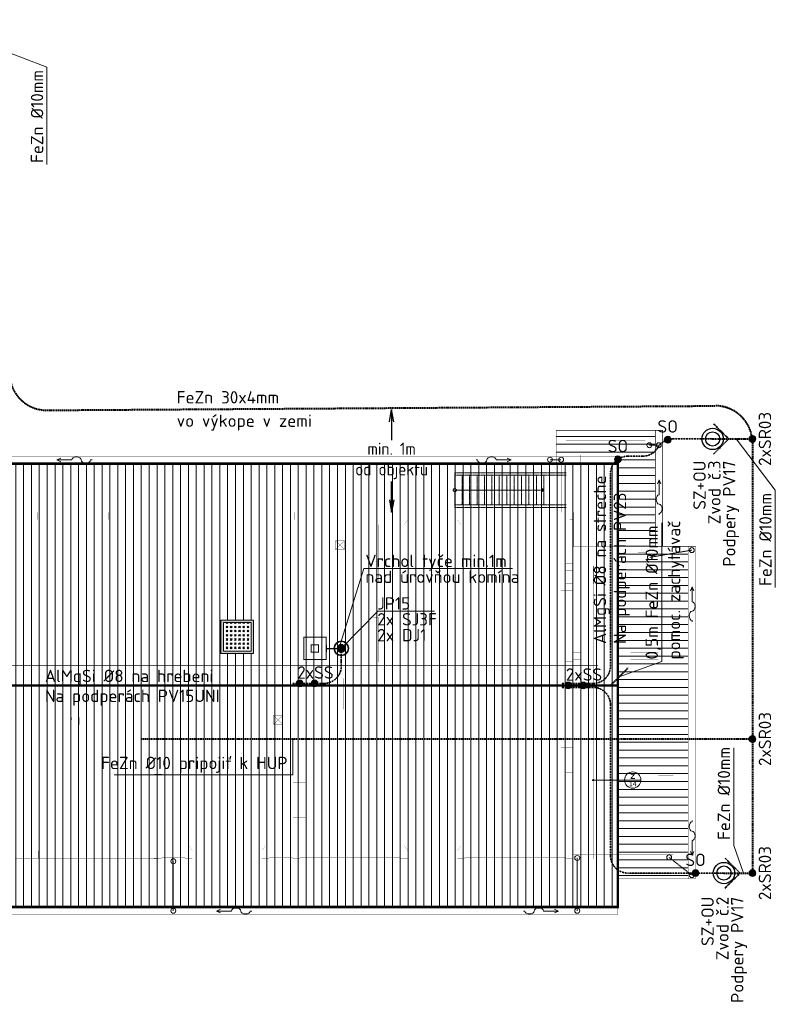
# Model space of a CAD drawing. Header units: millimetres. Extents: x -304119 to 197109, y 7818 to 249585.
# Tile 40 of 42: x 172114 to 187401, y 110393 to 130324. Entities that reach past the tile are written whole.
import ezdxf
from ezdxf.enums import TextEntityAlignment as Align

# ---------------------------------------------------------------- set-up
doc = ezdxf.new("R2010")
doc.units = ezdxf.units.MM
for name, pattern in [('ACAD_ISO10W100', [18, 12, -3, 0, -3]), ('DASHDOT', [25.4, 12.7, -6.35, 0, -6.35]), ('Dashed', [19.049999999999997, 12.7, -6.35])]:
    doc.linetypes.add(name, pattern=pattern)
doc.layers.get('Defpoints').update_dxf_attribs({"color": 252, "lineweight": 5})
for name, color, linetype, lineweight in [('__AE_NOVÉ_2D_Čiary', 252, 'Continuous', 5), ('__AE_NOVÉ_2D_ŠRAFY', 252, 'Continuous', 5), ('A-NOVĚ Konštrukcia', 252, 'Continuous', 5), ('AE_JESTVUJUCE CIARKOVANA schody', 252, 'Dashed', 5), ('AE_JESTVUJUCE STRECHA OBRYS', 252, 'DASHDOT', 5), ('AE_JESTVUJUCE STRECHA STENY', 252, 'Dashed', 5), ('AE_NAVRHOVANE_POLOZKY', 252, 'Continuous', 5), ('AE_PROFESIE VZT CHLAD PRIERAZY', 252, 'DASHDOT', 5), ('EL-svroky', 5, 'Continuous', 0), ('EL_bleskozvod', 3, 'ACAD_ISO10W100', 35), ('EL_BleskUz - zemnic', 1, 'Dashed', 40), ('EL_Zakladovy zemnic', 1, 'Dashed', 40), ('KOTY', 252, 'Continuous', 5), ('zás', 5, 'Continuous', 35)]:
    doc.layers.add(name, color=color, linetype=linetype, lineweight=lineweight)
doc.styles.add('ARIAL', font='arial.ttf')
doc.styles.add('Arial_B_100', font='ariblk.ttf', dxfattribs={"height": 100})
doc.styles.add('ISOCP3', font='isocp3.shx')
doc.styles.add('ISOCPEUR', font='isocpeur.ttf')
doc.styles.get("Standard").update_dxf_attribs({"font": 'arial.ttf'})
doc.dimstyles.get("Standard").update_dxf_attribs({"dimtxt": 0.18, "dimasz": 0.18, "dimexe": 0.18, "dimexo": 0.0625, "dimgap": 0.09, "dimtad": 0, "dimtih": 1, "dimtoh": 1, "dimdec": 4, "dimzin": 0, "dimdsep": 46, "dimtxsty": 'Standard', "dimcen": 0.09, "dimadec": 0, "dimazin": 0, "dimtfac": 1, "dimtdec": 4, "dimtofl": 0, "dimtmove": 0, "dimatfit": 3, "dimfxl": 1, "dimtolj": 1, "dimtzin": 0, "dimarcsym": 0})
pattern_1 = [(90, (-171183.1100705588, -195771.118593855), (-158.75, 0), [])]

# ---------------------------------------------------------------- blocks, each defined once
blk = doc.blocks.new('*U54')
at = {"layer": 'AE_NAVRHOVANE_POLOZKY'}
h = blk.add_hatch(color=256, dxfattribs=at)
h.dxf.hatch_style = 1
edge = h.paths.add_edge_path()
edge.add_arc((-1.427987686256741e-13, 0), 12, 0, 360)
at = {"layer": 'AE_NAVRHOVANE_POLOZKY', "lineweight": 9}
blk.add_lwpolyline([(6.62278518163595e-13, -635), (-1.427987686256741e-13, 0)], dxfattribs=at)
at = {"layer": 'AE_NAVRHOVANE_POLOZKY', "ltscale": 500}
blk.add_lwpolyline([(3.410605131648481e-13, -965.0000000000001), (7.958078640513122e-13, -634.9999999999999)], dxfattribs=at)
at = {"layer": 'AE_NAVRHOVANE_POLOZKY'}
blk.add_circle((-1.427987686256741e-13, 0), 12, dxfattribs=at)
at = {"layer": 'AE_NAVRHOVANE_POLOZKY', "lineweight": 9, "ltscale": 500}
blk.add_circle((8.577884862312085e-13, -800), 165.0000000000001, dxfattribs=at)
at = {"layer": 'AE_NAVRHOVANE_POLOZKY', "ltscale": 500, "flags": 8}
for tag, style, p in [('L/P', 'ARIAL', (-74.99999999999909, -799.9999999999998)), ('AL', 'Arial_B_100', (75.00000000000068, -800))]:
    blk.add_attdef(tag, text='', height=100, rotation=270, dxfattribs=dict(at, style=style)).set_placement(p, align=Align.MIDDLE_CENTER)
blk = doc.blocks.new('A$C5ca26bdc')
at = {"layer": '__AE_NOVÉ_2D_ŠRAFY', "lineweight": 5, "ltscale": 0.9, "transparency": 33554559}
h = blk.add_hatch(dxfattribs=at)
h.set_pattern_fill('ANSI31', color=252, scale=50, angle=135)
h.set_pattern_definition([(180, (-171183.1100705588, -195771.118593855), (-1.4210854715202e-14, -158.75), [])])
h.paths.add_polyline_path([(32070, 675.0217823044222), (33490.00000000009, 675.0217823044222), (33490.00000000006, 7450.021782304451), (32827, 7449.916470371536), (32826.99999999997, 9799.916470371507), (30820.00000000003, 9800.021782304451), (30820.00000000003, 9275.425386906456), (32070, 9275.425386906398), (32070, 7450.021782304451), (32070, 4636.021782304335)])
h = blk.add_hatch(dxfattribs=at)
h.set_pattern_fill('ANSI31', color=252, scale=50, angle=45)
h.set_pattern_definition(pattern_1)
h.paths.add_polyline_path([(24039.39999999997, 5280.870364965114), (24039.39999999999, 5959.109624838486), (24699.40000000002, 5959.109624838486), (24699.39999999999, 5280.870364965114)])
h.paths.add_polyline_path([(18560, 4636.021782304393), (32070, 4636.021782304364), (32070, 9125.425386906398), (18560, 9125.425386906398), (18560, 6668.936576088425), (13680.00000000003, 6668.936576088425), (13680.00000000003, 4636.021782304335)])
h = blk.add_hatch(color=252, dxfattribs=at)
h.dxf.hatch_style = 1
h.paths.add_polyline_path([(24089.39999999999, 5909.109624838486), (24649.39999999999, 5909.109624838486), (24649.39999999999, 5330.870364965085), (24089.39999999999, 5330.870364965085)], flags=16)
h.paths.add_polyline_path([(24039.39999999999, 5959.109624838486), (24699.39999999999, 5959.109624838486), (24699.39999999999, 5280.870364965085), (24039.39999999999, 5280.870364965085)])
at = {"layer": '__AE_NOVÉ_2D_ŠRAFY', "lineweight": 5, "ltscale": 0.9}
h = blk.add_hatch(dxfattribs=at)
h.set_pattern_fill('GOST_GLASS', color=252, scale=10)
h.set_pattern_definition([(45, (-171183.1100705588, -195771.118593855), (84.8528137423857, 0), [50, -70]), (45, (-171161.8968705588, -195771.118593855), (84.8528137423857, 0), [20, -100]), (45, (-171183.1100705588, -195749.905393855), (84.8528137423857, 0), [20, -100])])
h.paths.add_polyline_path([(24089.39999999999, 5909.109624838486), (24649.39999999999, 5909.109624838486), (24649.39999999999, 5330.870364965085), (24089.39999999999, 5330.870364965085)])
at = {"layer": '__AE_NOVÉ_2D_ŠRAFY', "lineweight": 5, "ltscale": 0.9, "transparency": 33554559}
h = blk.add_hatch(dxfattribs=at)
h.set_pattern_fill('ANSI31', color=252, scale=50, angle=45)
h.set_pattern_definition(pattern_1)
h.paths.add_polyline_path([(18560, 150), (32070, 150), (32070, 4636.021782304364), (18560, 4636.021782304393)])
at = {"layer": '__AE_NOVÉ_2D_Čiary', "color": 252, "lineweight": 5, "ltscale": 2, "const_width": 50}
for points in [[(18560, 4636.021782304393), (32070, 4636.021782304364), (32070, 9125.425386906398), (18560, 9125.425386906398), (18560, 6668.936576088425), (13680.00000000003, 6668.936576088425), (13680.00000000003, 4636.021782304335)], [(18560, 4636.021782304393), (32070, 4636.021782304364), (32070, 9125.425386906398), (18560, 9125.425386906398), (18560, 6668.936576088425), (13680.00000000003, 6668.936576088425), (13680.00000000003, 4636.021782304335)], [(18560, 150), (32070, 150), (32070, 4636.021782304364), (18560, 4636.021782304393)], [(18560, 150), (32070, 150), (32070, 4636.021782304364), (18560, 4636.021782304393)]]:
    blk.add_lwpolyline(points, close=True, dxfattribs=at)
at = {"layer": '__AE_NOVÉ_2D_Čiary', "color": 252, "lineweight": 5, "ltscale": 0.9, "const_width": 20}
for points in [[(25715, 5160.021782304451), (26165, 5160.021782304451), (26165, 5610.021782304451), (25715, 5610.021782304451)], [(25865, 5310.021782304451), (26015, 5310.021782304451), (26015, 5460.021782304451), (25865, 5460.021782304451)]]:
    blk.add_lwpolyline(points, close=True, dxfattribs=at)
at = {"layer": '__AE_NOVÉ_2D_ŠRAFY', "color": 252, "lineweight": 5, "ltscale": 0.9}
for p, q in [((20800.06432628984, 9235.281440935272), (20720.06432628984, 9200.281440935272)), ((20800.06432628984, 9235.281440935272), (20720.06432628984, 9200.281440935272)), ((21020.06432628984, 9200.281440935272), (20720.06432628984, 9200.281440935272)), ((20720.06432628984, 9200.281440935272), (20800.06432628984, 9165.281440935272)), ((21020.06432628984, 9200.281440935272), (20720.06432628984, 9200.281440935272)), ((20720.06432628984, 9200.281440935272), (20800.06432628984, 9165.281440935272)), ((21430.06432628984, 9200.281440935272), (21400.06432628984, 9200.281440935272)), ((21430.06432628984, 9200.281440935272), (21400.06432628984, 9200.281440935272)), ((29199.93567371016, 9200.281440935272), (29229.93567371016, 9200.281440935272)), ((29199.93567371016, 9200.281440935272), (29229.93567371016, 9200.281440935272)), ((29609.93567371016, 9200.281440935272), (29909.93567371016, 9200.281440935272)), ((29609.93567371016, 9200.281440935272), (29909.93567371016, 9200.281440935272)), ((29829.93567371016, 9235.281440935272), (29909.93567371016, 9200.281440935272)), ((29829.93567371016, 9235.281440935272), (29909.93567371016, 9200.281440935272)), ((29909.93567371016, 9200.281440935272), (29829.93567371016, 9165.281440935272)), ((29909.93567371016, 9200.281440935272), (29829.93567371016, 9165.281440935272)), ((32868.77173041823, 8716.131368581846), (32903.77173041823, 8796.131368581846)), ((32868.77173041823, 8716.131368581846), (32903.77173041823, 8796.131368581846)), ((32903.77173041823, 8496.131368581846), (32903.77173041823, 8796.131368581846)), ((32903.77173041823, 8796.131368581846), (32938.77173041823, 8716.131368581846)), ((32903.77173041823, 8496.131368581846), (32903.77173041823, 8796.131368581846)), ((32903.77173041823, 8796.131368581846), (32938.77173041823, 8716.131368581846)), ((32903.77173041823, 8086.131368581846), (32903.77173041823, 8116.131368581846)), ((32903.77173041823, 8086.131368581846), (32903.77173041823, 8116.131368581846)), ((33571.68076986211, 6631.173067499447), (33536.68076986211, 6551.173067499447)), ((33571.68076986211, 6631.173067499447), (33536.68076986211, 6551.173067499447)), ((33571.68076986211, 6331.173067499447), (33571.68076986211, 6631.173067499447)), ((33606.68076986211, 6551.173067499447), (33571.68076986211, 6631.173067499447)), ((33571.68076986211, 6331.173067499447), (33571.68076986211, 6631.173067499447)), ((33606.68076986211, 6551.173067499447), (33571.68076986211, 6631.173067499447)), ((33571.68076986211, 5921.173067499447), (33571.68076986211, 5951.173067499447)), ((33571.68076986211, 5921.173067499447), (33571.68076986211, 5951.173067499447)), ((33571.68076986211, 1903.870497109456), (33571.68076986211, 1873.870497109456)), ((33571.68076986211, 1903.870497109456), (33571.68076986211, 1873.870497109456)), ((33571.68076986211, 1493.870497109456), (33571.68076986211, 1193.870497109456)), ((33571.68076986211, 1493.870497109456), (33571.68076986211, 1193.870497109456)), ((33571.68076986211, 1193.870497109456), (33536.68076986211, 1273.870497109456)), ((33571.68076986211, 1193.870497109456), (33536.68076986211, 1273.870497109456)), ((33606.68076986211, 1273.870497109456), (33571.68076986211, 1193.870497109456)), ((33606.68076986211, 1273.870497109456), (33571.68076986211, 1193.870497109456)), ((24031.34964177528, 104.5075181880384), (23951.34964177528, 69.50751818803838)), ((24031.34964177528, 104.5075181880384), (23951.34964177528, 69.50751818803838)), ((24251.34964177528, 69.50751818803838), (23951.34964177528, 69.50751818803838)), ((23951.34964177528, 69.50751818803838), (24031.34964177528, 34.50751818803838)), ((24251.34964177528, 69.50751818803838), (23951.34964177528, 69.50751818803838)), ((23951.34964177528, 69.50751818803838), (24031.34964177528, 34.50751818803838)), ((24661.34964177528, 69.50751818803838), (24631.34964177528, 69.50751818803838)), ((24661.34964177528, 69.50751818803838), (24631.34964177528, 69.50751818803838)), ((30157.06830868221, 69.50751818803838), (30187.06830868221, 69.50751818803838)), ((30157.06830868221, 69.50751818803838), (30187.06830868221, 69.50751818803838)), ((30567.06830868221, 69.50751818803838), (30867.06830868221, 69.50751818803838)), ((30567.06830868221, 69.50751818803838), (30867.06830868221, 69.50751818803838)), ((30787.06830868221, 104.5075181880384), (30867.06830868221, 69.50751818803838)), ((30787.06830868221, 104.5075181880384), (30867.06830868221, 69.50751818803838)), ((30867.06830868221, 69.50751818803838), (30787.06830868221, 34.50751818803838)), ((30867.06830868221, 69.50751818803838), (30787.06830868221, 34.50751818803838))]:
    blk.add_line(p, q, dxfattribs=at)
for points, const_width in [([(30820.00000000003, 9125.425386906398), (30820.00000000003, 9800.021782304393), (32826.99999999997, 9799.916470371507), (32827, 7449.916470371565)], 10), ([(30820.00000000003, 9275.425386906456), (30820.00000000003, 9800.021782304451), (32826.99999999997, 9799.916470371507), (32827, 7449.916470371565)], 10), ([(33490.00000000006, 7450.021782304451), (32070, 7450.021782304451)], 10), ([(33490.00000000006, 7450.021782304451), (32977, 7449.916470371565)], 10), ([(33640.00000000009, 7450.021782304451), (32977, 7449.916470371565)], 5), ([(33640.00000000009, 720.1930032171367), (32070, 720.1930032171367)], 5)]:
    blk.add_lwpolyline(points, dxfattribs=dict(at, const_width=const_width))
at = {"layer": '__AE_NOVÉ_2D_ŠRAFY', "color": 252, "lineweight": 5, "ltscale": 0.9, "const_width": 10}
for points in [[(32826.99999999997, 9799.916470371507), (32827, 7449.916470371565), (32977, 7449.916470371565), (32977, 9799.916470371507)], [(18560, 9125.425386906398), (32070, 9125.425386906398), (32070, 9275.425386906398), (18560, 9275.425386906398)], [(33490.00000000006, 7450.021782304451), (33490.00000000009, 720.1930032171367), (33640.00000000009, 720.1930032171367), (33640.00000000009, 7450.021782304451)], [(13680.00000000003, 150), (13680.00000000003, 0), (32070, 0), (32070, 150)]]:
    blk.add_lwpolyline(points, close=True, dxfattribs=at)
at = {"layer": '__AE_NOVÉ_2D_ŠRAFY', "color": 252, "linetype": 'Dashed', "lineweight": 5, "ltscale": 0.9}
for points in [[(32706.26009036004, 9497.875347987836), (32898.27924860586, 9497.875347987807)], [(30696.66068032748, 9205.043564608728), (30921.66068032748, 9205.043564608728)], [(32716.42131922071, 7228.892506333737), (33565.00000000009, 7374.916470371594)], [(23075.00000000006, 1076.563199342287), (23075.00000000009, 75.0000000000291)], [(23075.00000000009, 1076.563199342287), (23075.00000000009, 75.0000000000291)], [(31247.55341634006, 1143.410351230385), (31247.55341634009, 75.00000000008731)], [(33106.82443889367, 1155.943843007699), (33565.00000000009, 795.1930032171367)]]:
    blk.add_lwpolyline(points, dxfattribs=at)
at = {"layer": '__AE_NOVÉ_2D_ŠRAFY', "color": 252, "linetype": 'Dashed', "lineweight": 5, "ltscale": 0.9, "const_width": 10}
blk.add_lwpolyline([(31568.73543853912, 1120.193003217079), (31571.26456146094, 7050.021782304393)], dxfattribs=at)
at = {"layer": '__AE_NOVÉ_2D_ŠRAFY', "color": 252, "linetype": 'Continuous', "lineweight": 5, "ltscale": 0.9, "const_width": 10}
blk.add_lwpolyline([(31670, 5041.99098376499), (14080.00000000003, 5041.99098376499)], dxfattribs=at)
at = {"layer": '__AE_NOVÉ_2D_ŠRAFY', "color": 252, "lineweight": 5, "ltscale": 0.9}
for centre in [(32706.26009036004, 9497.875347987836), (32898.27924860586, 9497.875347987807), (30696.66068032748, 9205.043564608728), (30921.66068032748, 9205.043564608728), (33565.00000000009, 7374.916470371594), (32716.42131922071, 7228.892506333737), (33106.82443889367, 1155.943843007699), (23075.00000000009, 1076.563199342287), (23075.00000000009, 1076.563199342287), (31247.55341634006, 1143.410351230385), (33565.00000000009, 795.1930032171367), (23075.00000000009, 75.0000000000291), (23075.00000000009, 75.0000000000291), (31247.55341634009, 75.00000000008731)]:
    blk.add_circle(centre, 50, dxfattribs=at)
at = {"layer": '__AE_NOVÉ_2D_ŠRAFY', "color": 252, "lineweight": 5, "ltscale": 0.9, "extrusion": (0, 0, -1)}
for centre, major_axis, start_param, end_param in [((21115.06432628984, 9200.281440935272), (-95, -2.326828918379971e-14), 0, 3.141592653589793), ((21115.06432628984, 9200.281440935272), (-95, -2.326828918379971e-14), 0, 3.141592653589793), ((21305.06432628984, 9200.281440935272), (-95, -2.326828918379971e-14), 3.141592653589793, 6.283185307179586), ((21305.06432628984, 9200.281440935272), (-95, -2.326828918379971e-14), 3.141592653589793, 6.283185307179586), ((33571.68076986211, 6236.173067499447), (-4.071950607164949e-14, 95), 0, 3.141592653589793), ((33571.68076986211, 6236.173067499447), (-4.071950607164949e-14, 95), 0, 3.141592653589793), ((33571.68076986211, 6046.173067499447), (-4.071950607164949e-14, 95), 3.141592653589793, 6.283185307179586), ((33571.68076986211, 6046.173067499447), (-4.071950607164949e-14, 95), 3.141592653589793, 6.283185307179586), ((24346.34964177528, 69.50751818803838), (-95, -2.326828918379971e-14), 0, 3.141592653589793), ((24346.34964177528, 69.50751818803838), (-95, -2.326828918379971e-14), 0, 3.141592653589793), ((24536.34964177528, 69.50751818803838), (-95, -2.326828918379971e-14), 3.141592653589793, 6.283185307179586), ((24536.34964177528, 69.50751818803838), (-95, -2.326828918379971e-14), 3.141592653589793, 6.283185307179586)]:
    blk.add_ellipse(centre, major_axis=major_axis, ratio=0.631578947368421, start_param=start_param, end_param=end_param, dxfattribs=at)
at = {"layer": '__AE_NOVÉ_2D_ŠRAFY', "color": 252, "lineweight": 5, "ltscale": 0.9}
for centre, major_axis, start_param, end_param in [((29324.93567371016, 9200.281440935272), (95, -2.326828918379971e-14), 3.141592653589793, 6.283185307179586), ((29324.93567371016, 9200.281440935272), (95, -2.326828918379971e-14), 3.141592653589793, 6.283185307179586), ((29514.93567371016, 9200.281440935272), (95, -2.326828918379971e-14), 0, 3.141592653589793), ((29514.93567371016, 9200.281440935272), (95, -2.326828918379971e-14), 0, 3.141592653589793), ((32903.77173041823, 8401.131368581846), (5.235365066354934e-14, 95), 0, 3.141592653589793), ((32903.77173041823, 8401.131368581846), (5.235365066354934e-14, 95), 0, 3.141592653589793), ((32903.77173041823, 8211.131368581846), (5.235365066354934e-14, 95), 3.141592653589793, 6.283185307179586), ((32903.77173041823, 8211.131368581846), (5.235365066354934e-14, 95), 3.141592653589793, 6.283185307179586), ((33571.68076986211, 1778.870497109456), (-4.071950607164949e-14, -95), 3.141592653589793, 6.283185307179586), ((33571.68076986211, 1778.870497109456), (-4.071950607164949e-14, -95), 3.141592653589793, 6.283185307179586), ((33571.68076986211, 1588.870497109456), (-4.071950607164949e-14, -95), 0, 3.141592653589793), ((33571.68076986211, 1588.870497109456), (-4.071950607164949e-14, -95), 0, 3.141592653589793), ((30282.06830868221, 69.50751818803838), (95, -2.326828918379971e-14), 3.141592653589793, 6.283185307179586), ((30282.06830868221, 69.50751818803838), (95, -2.326828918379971e-14), 3.141592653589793, 6.283185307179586), ((30472.06830868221, 69.50751818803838), (95, -2.326828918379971e-14), 0, 3.141592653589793), ((30472.06830868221, 69.50751818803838), (95, -2.326828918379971e-14), 0, 3.141592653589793)]:
    blk.add_ellipse(centre, major_axis=major_axis, ratio=0.631578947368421, start_param=start_param, end_param=end_param, dxfattribs=at)
at = {"layer": 'A-NOVĚ Konštrukcia', "color": 252, "lineweight": 5}
for points in [[(24039.39999999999, 5959.109624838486), (24699.39999999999, 5959.109624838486), (24699.39999999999, 5280.870364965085), (24039.39999999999, 5280.870364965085)], [(24089.39999999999, 5909.109624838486), (24649.39999999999, 5909.109624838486), (24649.39999999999, 5330.870364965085), (24089.39999999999, 5330.870364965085)]]:
    blk.add_lwpolyline(points, close=True, dxfattribs=at)
at = {"layer": 'AE_JESTVUJUCE CIARKOVANA schody', "color": 252, "lineweight": 5, "ltscale": 0.5}
for p, q in [((31020, 8940.021782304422), (28770, 8940.021782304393)), ((28770, 8940.021782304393), (28770.00000000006, 8240.021782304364)), ((31020, 8890.021782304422), (28770, 8890.021782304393)), ((28920, 8890.021782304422), (28920.00000000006, 8290.021782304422)), ((29070, 8890.021782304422), (29070.00000000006, 8290.021782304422)), ((29220, 8890.021782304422), (29220.00000000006, 8290.021782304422)), ((29370, 8890.021782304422), (29370.00000000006, 8290.021782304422)), ((29520, 8890.021782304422), (29520.00000000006, 8290.021782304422)), ((29670, 8890.021782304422), (29670.00000000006, 8290.021782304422)), ((29820, 8890.021782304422), (29820.00000000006, 8290.021782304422)), ((29970, 8890.021782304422), (29970.00000000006, 8290.021782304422)), ((30120, 8890.021782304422), (30120.00000000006, 8290.021782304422)), ((30270, 8890.021782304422), (30270.00000000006, 8290.021782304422)), ((30420, 8890.021782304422), (30420.00000000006, 8290.021782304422)), ((30570, 8890.021782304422), (30570.00000000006, 8290.021782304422)), ((28770, 8590.021782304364), (30570, 8590.021782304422)), ((30570, 8590.021782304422), (30537.24873303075, 8621.582562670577)), ((30537.24873303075, 8621.582562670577), (30537.24873303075, 8590.021782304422)), ((30570, 8590.02178230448), (30537.24873303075, 8558.461001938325)), ((30537.24873303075, 8558.461001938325), (30537.24873303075, 8590.02178230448)), ((31020, 8290.021782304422), (28770.00000000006, 8290.021782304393)), ((31020, 8240.021782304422), (28770.00000000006, 8240.021782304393))]:
    blk.add_line(p, q, dxfattribs=at)
blk.add_circle((28770.00000000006, 8590.021782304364), 32.36100343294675, dxfattribs=at)
at = {"layer": 'AE_JESTVUJUCE STRECHA OBRYS', "color": 252, "linetype": 'Dashed', "lineweight": 5, "const_width": 5}
blk.add_lwpolyline([(30920, 9125.425386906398), (30920, 8140.02178230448), (31170.00000000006, 8140.021782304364), (31170.00000000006, 7450.021782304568), (32070, 7450.021782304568)], dxfattribs=at)
at = {"layer": 'AE_JESTVUJUCE STRECHA STENY', "color": 252, "lineweight": 5, "ltscale": 0.5, "const_width": 2}
for points in [[(32477.00000000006, 7850.021782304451), (32477.00000000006, 8000.021782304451), (32627.00000000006, 8000.021782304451), (32627.00000000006, 9600.02178230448), (31020.00000000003, 9600.021782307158), (31020.00000000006, 8140.02178230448), (31170.00000000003, 8138.246491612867), (31170.00000000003, 7150.021782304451), (31320.00000000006, 7150.021782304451), (31320.00000000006, 9300.021782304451), (32327.00000000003, 9300.021782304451), (32327.00000000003, 7850.021782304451)], [(19170.69943208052, 8119.645832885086), (19170.00000000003, 7990.021782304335), (20320.00000000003, 7990.021782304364), (20320.00000000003, 8119.645832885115)], [(20320.00000000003, 7990.021782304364), (20470.00000000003, 7990.021782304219), (20470.00000000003, 8140.021782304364), (20320.00000000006, 8140.021782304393)], [(20470.00000000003, 8120.021782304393), (20470.00000000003, 7990.021782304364), (21620.00000000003, 7990.021782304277), (21620.00000000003, 8119.645832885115)], [(21620.00000000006, 7990.021782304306), (21770.00000000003, 7990.021782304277), (21770.00000000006, 8140.021782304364), (21620.00000000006, 8140.021782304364)], [(21770.69943208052, 7989.645832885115), (22920.69943208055, 7989.645832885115), (22920.69943208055, 8119.645832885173), (21770.69943208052, 8119.645832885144)], [(22920.69943208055, 7990.021782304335), (23070.00000000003, 7990.021782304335), (23070.00000000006, 8140.021782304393), (22920.00000000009, 8140.021782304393)], [(23070.69943208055, 7989.645832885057), (24220.69943208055, 7990.021782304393), (24220.69943208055, 8119.645832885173), (23070.69943208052, 8119.645832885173)], [(24220.69943208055, 7989.645832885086), (24370.69943208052, 7990.021782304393), (24370.69943208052, 8140.021782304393), (24220.00000000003, 8140.021782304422)], [(24370.00000000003, 7990.021782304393), (25520.00000000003, 7990.021782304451), (25520.00000000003, 8119.645832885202), (24370.69943208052, 8119.645832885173)], [(25520.00000000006, 7990.02178230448), (25670.00000000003, 7990.021782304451), (25670.00000000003, 8140.021782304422), (25520.00000000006, 8140.021782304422)], [(25670.69943208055, 7989.645832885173), (26170.00000000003, 7990.021782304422), (26169.96443760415, 8120.021772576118), (25670.00000000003, 8119.885003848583)], [(26169.96443760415, 8120.021772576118), (26170.00000000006, 7889.385953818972), (26720.00000000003, 7889.385953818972), (26720.00000000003, 8120.02178230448)], [(26720.00000000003, 8120.02178230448), (26720.00000000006, 7990.021782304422), (27670.00000000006, 7990.021782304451), (27670.00000000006, 8120.021782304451)], [(27670.00000000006, 8140.021782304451), (27670.00000000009, 7990.021782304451), (27819.71803793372, 7989.645832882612), (27819.71803793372, 8140.021782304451)], [(30920.00000000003, 6550.021782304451), (31020.00000000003, 6550.021782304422), (31020.00000000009, 7990.021782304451), (28820.00000000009, 7990.02178230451), (28895.00000000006, 7890.02178230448), (30920.00000000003, 7890.02178230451)], [(28820.00000000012, 7990.021782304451), (28969.99563284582, 7989.212428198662), (28969.99563284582, 8140.021782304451), (28820.00000000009, 8140.021782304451)], [(31019.99999999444, 7990.021782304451), (31019.99999999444, 8119.645832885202), (28970.69943208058, 8119.645832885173), (28970.00000000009, 7990.02178230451)], [(31019.99999999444, 8138.10176475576), (31020.69943207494, 7989.645832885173), (31170.00000000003, 7988.101764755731), (31170.00000000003, 8138.246491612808)], [(31020.69943207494, 7989.645832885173), (31020.69943207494, 7104.882019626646), (31170.00000000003, 7104.882019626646), (31170.00000000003, 7988.101764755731)], [(32477.00000000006, 7850.021782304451), (32627.00000000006, 7850.021782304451), (32627.00000000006, 8000.021782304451), (32477.00000000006, 8000.021782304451)], [(22690.69943208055, 7929.645832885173), (22690.00000000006, 5790.021782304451), (22860.69943208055, 5790.021782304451), (22860.69943208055, 7929.645832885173)], [(22860.69943208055, 7929.645832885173), (22860.69943207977, 5790.02178230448), (22940.00000000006, 5790.02178230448), (22940.00000000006, 7930.021782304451)], [(27119.99999996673, 7889.645832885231), (27120.00000000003, 6710.021782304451), (27220.00000000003, 6710.021782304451), (27220.00000000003, 7889.645832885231)], [(32327.00000000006, 7470.021782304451), (32477.00000000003, 7470.021782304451), (32477.00000000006, 7320.021782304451), (32627.00000000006, 7320.021782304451), (32627.00000000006, 7150.021782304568), (32327.00000000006, 7150.021782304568)], [(32477.00000000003, 7470.021782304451), (32477.00000000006, 7320.021782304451), (32627.00000000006, 7320.02178230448), (32627.00000000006, 7470.021782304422)], [(31020.00000000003, 6954.882019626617), (31170.00000000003, 6954.882019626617), (31170.00000000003, 7104.882019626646), (31020.69943207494, 7104.882019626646)], [(31170.00000000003, 6849.827589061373), (31520.10908768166, 6849.82758906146), (31520.10908768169, 7150.021782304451), (31170.00000000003, 7150.021782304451)], [(32890.00000000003, 6600.021782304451), (33190.00000000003, 6600.021782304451), (33190.00000000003, 7150.021782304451), (32320.10908768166, 7150.021782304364), (32320.10908768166, 6850.021782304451), (32890.00000000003, 6850.021782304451)], [(31020.69943207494, 6954.882019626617), (31020.69943207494, 6700.021782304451), (31170.00000000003, 6700.021782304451), (31170.00000000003, 6954.882019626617)], [(31020.69943207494, 6700.021782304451), (31020.69943207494, 6550.021782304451), (31170.00000000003, 6550.021782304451), (31170.00000000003, 6700.021782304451)], [(27120.00000000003, 5110.021782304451), (27220.00000000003, 5110.021782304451), (27220.00000000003, 6010.021782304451), (27120.00000000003, 6010.021782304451)], [(28895.00000000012, 1390.021782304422), (28820.00000000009, 1290.02178230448), (31019.99999999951, 1290.02178230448), (31020.00000000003, 5650.021782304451), (30920.00000000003, 5650.021782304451), (30920.00000000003, 4280.02178230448), (30920.00000000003, 3380.02178230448), (30920.00000000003, 1390.021782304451)], [(31020.00000000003, 5650.021782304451), (31020, 5500.021782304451), (31170.00000000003, 5500.021782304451), (31170.00000000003, 5650.021782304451)], [(25865.00000000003, 5310.021782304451), (26015.00000000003, 5310.021782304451), (26015.00000000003, 5460.021782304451), (25865.00000000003, 5460.021782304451)], [(31020.00000000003, 5500.021782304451), (31019.99999999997, 5120.021782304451), (31150.00000000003, 5120.021782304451), (31150.00000000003, 5500.021782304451)], [(32330.00000000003, 5160.021782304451), (32890.00000000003, 5160.021782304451), (32890, 4320.021782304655), (33190.00000000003, 4320.021782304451), (33190.00000000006, 5500.021782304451), (32890.00000000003, 5500.021782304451), (32890, 5310.021782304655), (32330.00000000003, 5310.021782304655)], [(31150.00000000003, 5160.021782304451), (31320.00000000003, 5160.021782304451), (31320.00000000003, 5310.021782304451), (31150.00000000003, 5310.021782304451)], [(26165.00000000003, 5110.021782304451), (26165.00000000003, 4910.021782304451), (30920, 4910.021782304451), (30919.99999999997, 5110.021782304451)], [(31020.00000000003, 4970.021782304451), (31170.00000000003, 4970.021782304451), (31170.00000000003, 5120.021782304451), (31020.00000000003, 5120.021782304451)], [(22270.00000000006, 3840.021782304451), (22170.00000000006, 3840.021782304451), (22170.00000000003, 3990.021782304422), (22690.00000000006, 3990.021782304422), (22690.69943208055, 4889.645832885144), (22860.69936073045, 4889.535698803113), (22860.69943208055, 3810.021782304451), (22710.69943208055, 3810.021782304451), (22710.69943208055, 3859.645832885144), (22420.69943208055, 3860.021782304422), (22420.69943208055, 3840.021782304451)], [(22860.00000000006, 3809.645832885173), (22940.00000000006, 3810.021782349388), (22940.0000000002, 4889.642833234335), (22860.69943208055, 4889.535698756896)], [(31019.99999999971, 2880.021782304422), (31150.00000000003, 2880.021782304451), (31150.00000000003, 4970.021782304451), (31020.00000000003, 4970.021782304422)], [(25841.25172395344, 4152.075860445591), (26511.93145631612, 4152.075860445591), (26511.93145631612, 4778.218266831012), (25841.25172395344, 4778.218266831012)], [(30920.00000000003, 3380.02178230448), (31150.00000000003, 3380.02178230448), (31150.00000000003, 4280.021782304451), (30920.00000000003, 4280.02178230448)], [(19690.69943208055, 3989.645832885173), (19840.00000000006, 3989.645832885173), (21020.00000000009, 3989.645832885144), (21170.00000000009, 3990.021782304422), (21155.00000000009, 4010.021782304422), (19690.69943208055, 4010.021782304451)], [(19840.00000000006, 3990.021782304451), (19840.09349193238, 3860.021782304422), (21020.00000000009, 3859.645832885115), (21020.69943208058, 3989.645832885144)], [(21020.00000000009, 3840.021782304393), (21170.00000000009, 3840.021782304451), (21170.00000000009, 3989.645832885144), (21020.00000000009, 3989.645832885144)], [(22185.00000000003, 4010.021782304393), (22170.00000000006, 3990.021782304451), (22690.00000000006, 3990.021782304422), (22690.00000000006, 4010.021782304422)], [(22270.00000000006, 3840.021782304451), (22420.00000000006, 3840.021782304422), (22420.00000000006, 3989.645832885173), (22270.00000000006, 3990.021782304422)], [(22690.00000000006, 3660.021782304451), (22840.00000000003, 3660.021782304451), (22840.69943208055, 3809.645832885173), (22690.00000000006, 3809.645832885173)], [(22690.00000000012, 2840.021782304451), (22690.00000000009, 2690.02178230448), (22840.00000000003, 2690.02178230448), (22840.00000000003, 2840.021782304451)], [(31019.99999999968, 2730.021782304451), (31170.00000000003, 2730.021782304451), (31170.00000000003, 2880.021782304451), (31020.00000000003, 2880.021782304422)], [(31190.00000000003, 1220.021782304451), (33190.0125653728, 1220.277452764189), (33190, 2820.021782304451), (32890.00000000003, 2820.021782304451), (32890.00000000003, 1520.021782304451), (31190.00000000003, 1520.021782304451)], [(23460.00000000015, 1290.021782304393), (23385.00000000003, 1390.021782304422), (22940.00000000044, 1390.021782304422), (22940.00000000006, 2690.021782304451), (22710.00000000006, 2690.021782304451), (22710.00000000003, 1290.021782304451)], [(22840.00000000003, 1390.021782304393), (22940.00000000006, 1390.021782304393), (22940.00000000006, 2690.021782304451), (22840.00000000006, 2690.021782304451)], [(31019.99999999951, 1440.021782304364), (31150.00000000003, 1440.021782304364), (31150.00000000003, 2730.021782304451), (31020.00000000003, 2730.02178230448)], [(25495.00000000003, 1390.02178230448), (25745.00000000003, 1390.02178230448), (25745.00000000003, 1970.02178230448), (25495.00000000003, 1970.02178230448)], [(31020.00000000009, 1440.021782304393), (31019.99999999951, 1290.021782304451), (31170.00000000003, 1290.021782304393), (31170.00000000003, 1440.021782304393)], [(31170.00000000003, 1220.021782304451), (31190.00000000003, 1220.023476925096), (31190.00000000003, 1520.021782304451), (31150.00000000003, 1520.021782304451), (31150.00000000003, 1440.021782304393), (31170.00000000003, 1440.021782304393)], [(19870.00000000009, 1140.021782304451), (20340.00000000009, 1140.02178230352), (20340.00000000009, 1290.021782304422), (19870.00000000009, 1290.021782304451)], [(20340.00000000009, 1140.02178230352), (20490.00000000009, 1140.021782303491), (20490.00000000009, 1290.021782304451), (20340.00000000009, 1290.021782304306)], [(22690.00000000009, 1290.021782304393), (22690.00000000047, 1139.661782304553), (22840.00000000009, 1140.021782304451), (22840.00000000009, 1290.021782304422)], [(22840.00000000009, 1160.021782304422), (23310.00000000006, 1160.021782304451), (23310.00000000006, 1290.021782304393), (22840.00000000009, 1290.021782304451)], [(23310.00000000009, 1290.021782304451), (23310.00000000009, 1140.021782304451), (23460.00000000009, 1140.021782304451), (23460.00000000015, 1290.021782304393)], [(24935.00000000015, 1390.02178230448), (24860.00000000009, 1290.02178230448), (27820.00000000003, 1290.021782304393), (27745.00000000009, 1390.021782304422)], [(24860.00000000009, 1290.021782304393), (24860.00000000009, 1140.021782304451), (25010.00000000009, 1140.021782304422), (25010.00000000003, 1290.021782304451)], [(25010.00000000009, 1290.021782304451), (25010.00000000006, 1160.021782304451), (25490.00000000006, 1160.021782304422), (25490.00000000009, 1290.021782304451)], [(25490.00000000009, 1290.021782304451), (25490.00000000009, 1140.021782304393), (25640.00000000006, 1140.021782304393), (25640.00000000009, 1290.021782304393)], [(25640.00000000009, 1290.021782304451), (25640.00000000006, 1160.02178230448), (27670.00000000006, 1160.02178230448), (27670.00000000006, 1290.021782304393)], [(27670.00000000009, 1290.021782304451), (27670.00000000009, 1140.021782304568), (27820.00000000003, 1140.021782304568), (27820.00000000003, 1290.021782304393)], [(28820.00000000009, 1290.02178230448), (28820.00000000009, 1140.021782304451), (28970.00000000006, 1140.021782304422), (28970, 1290.021782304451)], [(28970, 1290.021782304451), (31019.99999999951, 1290.021782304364), (31019.99999999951, 1160.021782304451), (28970.00000000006, 1160.021782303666)], [(31020.00000000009, 1140.021782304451), (31170.00000000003, 1140.021782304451), (31170.00000000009, 1290.021782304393), (31020.00000000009, 1290.021782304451)]]:
    blk.add_lwpolyline(points, close=True, dxfattribs=at)
for points in [[(17790.00000000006, 7929.630913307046), (22690.00000000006, 7930.021782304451), (22940.00000000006, 7930.021782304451), (25495.00000000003, 7930.021782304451), (25494.94001604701, 7890.021872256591), (27119.99999996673, 7889.645832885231), (27745.00000000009, 7889.645832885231), (27819.71803793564, 7989.645832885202), (27670.00000000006, 7989.645832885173), (26720.00000000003, 7990.021782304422), (25670.69943208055, 7989.645832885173), (25520.00000000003, 7989.833807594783), (24370.69943208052, 7990.021782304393), (24220.69943208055, 7989.645832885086), (23070.69943208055, 7990.01027134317), (22920.69943208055, 7990.021782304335), (21770.00000000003, 7990.021782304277), (21620.00000000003, 7990.021782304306), (20470.00000000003, 7989.692826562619), (20320.00000000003, 7989.739820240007), (19170.00000000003, 7989.833807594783)], [(25495.00000000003, 7889.645832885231), (25495.00000000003, 2670.02178230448), (25745.00000000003, 2670.02178230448), (25745.00000000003, 4910.021782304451), (26165.00000000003, 4910.021782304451), (26165.00000000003, 5610.021782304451), (25745.00000000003, 5610.021782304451), (25745.69943208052, 7889.269883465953)], [(25495.00000000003, 6339.419242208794), (24895.00000000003, 6339.419242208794), (24895.00000000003, 6189.419242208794), (25495.00000000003, 6189.419242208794)], [(20490.00000000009, 1139.711871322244), (22690.00000000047, 1139.661782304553)]]:
    blk.add_lwpolyline(points, dxfattribs=at)
at = {"layer": 'AE_PROFESIE VZT CHLAD PRIERAZY', "color": 252, "linetype": 'Dashed', "lineweight": 5, "ltscale": 0.25, "const_width": 5}
for points in [[(26355.00000035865, 7389.461181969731), (26540.00000035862, 7389.461181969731), (26539.98069743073, 7564.448313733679), (26355.00000035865, 7564.466571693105), (26355.00000035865, 7389.461181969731), (26539.98069743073, 7564.448313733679), (26540.00000035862, 7389.461181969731), (26355.00000035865, 7564.466571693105)], [(25102.50000000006, 3849.758832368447), (25287.50000000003, 3849.758832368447), (25287.4806950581, 4024.764222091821), (25102.50000000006, 4024.764222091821), (25102.48579595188, 3849.758833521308), (25287.48069707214, 4024.745964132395), (25102.50000000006, 4024.764222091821), (25287.48412674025, 3849.758832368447)], [(25102.50000000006, 3849.758832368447), (25287.50000000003, 3849.74381712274), (25287.50000000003, 4024.764224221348), (25102.50000000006, 4024.743816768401), (25287.50000000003, 3849.74381712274), (25102.50000000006, 3849.758832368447), (25287.50000000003, 4024.764224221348), (25102.50000000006, 4024.746368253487), (25102.50000000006, 3849.76167309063)]]:
    blk.add_lwpolyline(points, dxfattribs=at)
at = {"layer": 'A-NOVĚ Konštrukcia', "color": 252, "lineweight": 5}
ref = blk.add_blockref('*U54', (31569.11255239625, 2720.001814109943), dxfattribs=dict(at, rotation=90))
ref.add_attrib('AL', 'Z', dxfattribs={"layer": 'AE_NAVRHOVANE_POLOZKY', "ltscale": 500, "height": 100, "style": 'Arial_B_100'}).set_placement((32369.11255239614, 2795.001814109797), align=Align.MIDDLE_CENTER)
ref.add_attrib('L/P', '14', dxfattribs={"layer": 'AE_NAVRHOVANE_POLOZKY', "ltscale": 500, "height": 100, "style": 'ARIAL'}).set_placement((32369.11255239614, 2645.001814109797), align=Align.MIDDLE_CENTER)
blk = doc.blocks.new('_Open')
at = {"color": 0, "lineweight": -2}
for p, q in [((-1, 0.1666666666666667), (0, 0)), ((-1, -0.1666666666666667), (0, 0)), ((0, 0), (-1, 0))]:
    blk.add_line(p, q, dxfattribs=at)
blk = doc.blocks.new('*D58')
at = {"layer": 'Defpoints', "color": 0, "transparency": 16777216}
for p in [(179638.432008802, 122434.8242837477), (179638.4320088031, 122434.8242837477), (179663.4726524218, 120351.656814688)]:
    blk.add_point(p, dxfattribs=at)
at = {"layer": 'KOTY', "color": 0, "lineweight": -2, "transparency": 16777216}
for p, q in [((179638.494508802, 122434.8242837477), (179638.6120088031, 122434.8242837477)), ((179638.4320088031, 122184.8242837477), (179638.4320088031, 121813.0015520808)), ((179638.4320088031, 120601.656814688), (179638.4320088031, 120973.4795463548)), ((179663.4101524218, 120351.656814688), (179638.2520088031, 120351.656814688))]:
    blk.add_line(p, q, dxfattribs=at)
at = {"layer": 'KOTY', "color": 0, "lineweight": -2, "transparency": 16777216, "xscale": 250, "yscale": 250, "zscale": 250}
for p, rotation in [((179638.4320088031, 122434.8242837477), 90), ((179638.4320088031, 120351.656814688), 270)]:
    blk.add_blockref('_Open', p, dxfattribs=dict(at, rotation=rotation))
at = {"layer": 'KOTY', "color": 0, "transparency": 16777216, "insert": (179638.4320088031, 121393.2405492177), "char_height": 250, "attachment_point": 5, "style": 'ISOCP3'}
blk.add_mtext('\\A1;min. 1m\\Pod objektu', dxfattribs=at)
blk = doc.blocks.new('A$C5815f506')
at = {"layer": 'EL_bleskozvod'}
blk.add_lwpolyline([(20.66604805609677, -305.4701294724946), (326.1361775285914, 0), (20.66604805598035, 305.4701294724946)], dxfattribs=at)
at = {"layer": 'zás', "color": 3, "linetype": 'Continuous', "lineweight": 30, "ltscale": 0.3}
for radius in [216, 144]:
    blk.add_circle((0, 0), radius, dxfattribs=at)

msp = doc.modelspace()

# ---------------------------------------------------------------- hatches: boundary and pattern name
at = {"layer": 'EL-svroky'}
for points in [[(185223.9094741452, 121889.8817637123, -1), (185223.9094741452, 121752.6677636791, -1)], [(187007.0445634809, 121837.0604192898, -1), (186869.8305634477, 121837.0604192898, -1)], [(184216.9094741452, 121492.8955516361, -1), (184216.9094741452, 121355.6815516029, -1)], [(177779.14817388, 116819.0498146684, 1), (177779.14817388, 116956.2638147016, 1)], [(178079.14817388, 116819.0498146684, 1), (178079.14817388, 116956.2638147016, 1)], [(183213.3134614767, 116779.0498146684, 1), (183213.3134614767, 116916.2638147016, 1)], [(183513.3134614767, 116779.0498146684, 1), (183513.3134614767, 116916.2638147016, 1)], [(187007.0445634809, 115761.8743879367, -1), (186869.8305634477, 115761.8743879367, -1)], [(185786.9094741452, 113117.0709074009, -1), (185786.9094741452, 112979.8569073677, -1)], [(187007.0445634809, 113048.4639073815, -1), (186869.8305634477, 113048.4639073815, -1)]]:
    msp.add_hatch(color=5, dxfattribs=at).paths.add_polyline_path(points)
at = {"layer": 'zás'}
msp.add_hatch(color=256, dxfattribs=at).paths.add_polyline_path([(178619.9094741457, 117672.8869676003, 1), (178619.9094741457, 117520.4269676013, 1)])

# ---------------------------------------------------------------- linework, layer by layer
at = {"layer": 'EL-svroky', "color": 5}
for centre in [(185223.9094741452, 121821.2747636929), (186938.4375634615, 121837.0604192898), (184216.9094741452, 121424.2885516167), (177779.14817388, 116887.6568146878), (178079.14817388, 116887.6568146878), (183213.3134614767, 116847.6568146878), (183513.3134614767, 116847.6568146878), (186938.4375634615, 115761.8743879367), (185786.9094741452, 113048.4639073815), (186938.4375634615, 113048.4639073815)]:
    msp.add_circle(centre, 68.607, dxfattribs=at)
at = {"layer": 'EL_bleskozvod', "ltscale": 3}
for p, q in [((185327.8362367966, 121837.0604192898), (186133.1369001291, 121837.0604192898)), ((184416.9094741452, 121487.0604192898), (184721.6184541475, 121487.0604192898)), ((184066.9094741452, 117237.6568146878), (184066.9094741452, 121137.0604192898)), ((178619.9094741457, 117596.6569675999), (178619.9094741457, 117237.6568146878)), ((165826.9094741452, 116847.6568146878), (184216.9094741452, 116847.6568146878)), ((166476.9094741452, 116847.6568146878), (183566.9094741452, 116847.6568146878)), ((178269.9094741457, 116887.6568146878), (177619.9094741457, 116887.6568146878)), ((183716.9094741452, 116887.6568146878), (183066.9094741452, 116887.6568146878)), ((183716.9094741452, 116807.6568146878), (183066.9094741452, 116807.6568146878)), ((184066.9094741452, 113398.4639073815), (184066.9094741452, 116457.6568146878)), ((185786.9094741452, 113048.4639073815), (184416.9094741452, 113048.4639073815)), ((185786.9094741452, 113048.4639073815), (186362.6735188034, 113048.4639073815))]:
    msp.add_line(p, q, dxfattribs=at)
at = {"layer": 'EL_bleskozvod', "color": 6, "linetype": 'Continuous', "lineweight": 30, "ltscale": 3}
for p, q in [((178311.9094741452, 117671.6568146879), (178311.9094741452, 117521.6568146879)), ((178311.9094741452, 117596.6568146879), (178619.9094741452, 117596.6568146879))]:
    msp.add_line(p, q, dxfattribs=at)
at = {"layer": 'EL_bleskozvod', "ltscale": 3}
for centre, start, end in [((185327.8362367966, 121487.0604192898), 90, 149.9999999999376), ((184721.6184541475, 121837.0604192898), 270, 329.9999999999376), ((184416.9094741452, 121137.0604192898), 90, 180), ((178269.9094741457, 117237.6568146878), 270, 0), ((183716.9094741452, 117237.6568146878), 270, 0), ((183716.9094741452, 116457.6568146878), 0, 90), ((184416.9094741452, 113398.4639073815), 180, 270)]:
    msp.add_arc(centre, 350, start, end, dxfattribs=at)
at = {"layer": 'EL_BleskUz - zemnic', "color": 30, "ltscale": 2, "true_color": 0xf8991e}
for p, q in [((186133.1369001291, 121837.0604192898), (186938.4375634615, 121837.0604192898)), ((184066.9094741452, 116847.6568146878), (184420.4628647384, 117201.210205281)), ((183566.9094741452, 116847.6568146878), (184066.9094741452, 116847.6568146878)), ((186938.4375634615, 115761.8743879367), (174586.5398639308, 115761.8743879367)), ((186362.6735188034, 113048.4639073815), (186938.4375634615, 113048.4639073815))]:
    msp.add_line(p, q, dxfattribs=at)
at = {"layer": 'EL_Zakladovy zemnic', "ltscale": 2}
msp.add_lwpolyline([(164726.9094741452, 115836.6568146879), (164726.9094741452, 117443.6568146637, 0.414213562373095), (163976.9094741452, 118193.6568146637), (152298.4375634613, 118193.6568146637, -0.414213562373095), (151548.4375634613, 118943.6568146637), (151548.4375634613, 129573.6568146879, -0.4142135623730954), (152298.4375634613, 130323.6568146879), (171158.4375634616, 130323.6568146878, -0.4142135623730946), (171908.4375634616, 129573.6568146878), (171908.4375634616, 123168.5031007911, 0.4161258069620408), (172663.3308246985, 122418.5190636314), (186183.5443022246, 122506.7315231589, -0.4161258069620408), (186938.4375634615, 121756.7474859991), (186938.4375634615, 113048.4639073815)], format="xyb", dxfattribs=at)
at = {"layer": 'zás', "color": 7, "lineweight": 15}
for p, q in [((172664.5598673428, 129364.526845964), (170556.9094741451, 130171.6164605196)), ((172664.5598673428, 127390.0985412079), (172664.5598673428, 129364.526845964)), ((187401.2692575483, 120802.1600806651), (186607.0564304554, 121837.0604192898)), ((187401.2692575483, 118827.731775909), (187401.2692575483, 120802.1600806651)), ((185102.2775731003, 117331.2162181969), (185102.2775731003, 120137.8227624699)), ((179077.8031257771, 119214.1150494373), (178573.211402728, 117588.8747715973)), ((179077.8031257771, 119214.1150494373), (182086.567694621, 119214.1150494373)), ((179358.2161683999, 118352.7870684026), (178619.9094741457, 117596.6569675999)), ((179358.2161683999, 118352.7870684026), (180503.8980619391, 118352.7870684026)), ((185102.2775731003, 117331.2162181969), (184243.6861694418, 117024.4335099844)), ((177641.9094741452, 115038.0857757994), (177641.9094741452, 115761.8743879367)), ((186561.4399488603, 113610.2522249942), (186561.4399488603, 115584.6805297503)), ((174027.2622182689, 115038.0857757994), (177641.9094741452, 115038.0857757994)), ((186561.4399488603, 113610.2522249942), (186754.7152561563, 113048.4639073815))]:
    msp.add_line(p, q, dxfattribs=at)
at = {"layer": 'zás', "color": 3, "linetype": 'Continuous', "ltscale": 0.3}
msp.add_circle((178619.9094741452, 117596.6568146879), 144, dxfattribs=at)
at = {"layer": 'zás'}
msp.add_circle((178619.9094741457, 117596.6569675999), 76.23, dxfattribs=at)

# ---------------------------------------------------------------- block references
msp.add_blockref('A$C5ca26bdc', (152146.9094741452, 112211.6350323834))
at = {"layer": 'EL_bleskozvod'}
for p in [(186133.1369001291, 121837.0604192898), (186362.6735188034, 113048.4639073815)]:
    msp.add_blockref('A$C5815f506', p, dxfattribs=at)

# ---------------------------------------------------------------- texts
at = {"layer": 'zás', "color": 7, "style": 'ISOCPEUR'}
for p in [(172664.5598673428, 129304.915360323), (187401.2692575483, 120742.5485950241)]:
    msp.add_text('FeZn %%C10mm', height=250, rotation=90, dxfattribs=at).set_placement(p, align=Align.BOTTOM_RIGHT)
for s, p in [('FeZn 30x4mm', (175290.4897867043, 122554.616162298)), ('vo výkope v zemi', (175290.4897867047, 122080.7195341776)), ('AlMgSi %%C8 na hrebeni', (172622.8981399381, 116915.2058958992)), ('Na podperách PV15UNI', (172622.8981399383, 116510.8721592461))]:
    msp.add_text(s, height=250, dxfattribs=at).set_placement(p)
for p in [(187065.7903892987, 121837.0604192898), (187065.7903892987, 115761.8743879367), (187065.7903892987, 113048.4639073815)]:
    msp.add_text('2xSR03', height=250, rotation=90, dxfattribs=at).set_placement(p, align=Align.TOP_CENTER)
for p in [(185223.9094741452, 121889.8817636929), (184216.9094741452, 121492.8955516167), (185786.9094741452, 113117.0709073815)]:
    msp.add_text('SO', height=250, dxfattribs=at).set_placement(p, align=Align.BOTTOM_CENTER)
for s, p in [('Podpery PV17', (186468.3447819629, 121399.337430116)), ('SZ+OU', (185868.3447819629, 121399.337430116)), ('Zvod č.3', (186168.3447819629, 121399.337430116)), ('SZ+OU', (186031.2181998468, 112569.5404400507)), ('Zvod č.2', (186331.2181998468, 112569.5404400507)), ('Podpery PV17', (186631.2181998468, 112569.5404400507))]:
    msp.add_text(s, height=250, rotation=90, dxfattribs=at).set_placement(p, align=Align.MIDDLE_RIGHT)
for s, p in [('AlMgSi %%C8 na streche', (183978.4808079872, 117686.9415358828)), ('Na podperách PV23', (184382.8145446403, 117686.941535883))]:
    msp.add_text(s, height=250, rotation=90, dxfattribs=at).set_placement(p)
for s, p in [('pomoc. zachytávač', (185552.2775731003, 117372.4039847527)), ('0,5m FeZn %%C10mm', (185102.2775731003, 117372.4039847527)), ('FeZn %%C10mm', (186561.4399488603, 113719.6482843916))]:
    msp.add_text(s, height=250, rotation=90, dxfattribs=at).set_placement(p, align=Align.BOTTOM_LEFT)
for s, p in [('Vrchol tyče min.1m', (179108.1176241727, 119168.8781176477)), ('nad úrovňou komína', (179108.1176241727, 118847.6206076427)), ('JP15', (179348.234539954, 118307.5501366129)), ('2x SJ3F', (179348.234539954, 117986.2926266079)), ('2x DJ1', (179348.234539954, 117665.035116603)), ('2xSS', (177728.8959288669, 116909.1969719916)), ('2xSS', (183163.0612164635, 116869.1969719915))]:
    msp.add_text(s, height=250, dxfattribs=at).set_placement(p, align=Align.BOTTOM_LEFT)
msp.add_text('FeZn %%C10 pripojiť k HUP', height=250, dxfattribs=at).set_placement((177534.9964711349, 115152.8978617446), align=Align.RIGHT)

# ---------------------------------------------------------------- dimensions: what is measured, and where the dimension line sits
at = {"layer": 'KOTY', "color": 7}
dim = msp.add_linear_dim(base=(179638.4320088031, 122434.8242837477), p1=(179663.4726524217, 120351.6568146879), p2=(179638.432008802, 122434.8242837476), angle=90, text='min. 1m\\Pod objektu', dimstyle='Standard', override={"dimtxt": 250, "dimasz": 250, "dimgap": 50, "dimtoh": 0, "dimtxsty": 'ISOCP3', "dimblk1": 'Open', "dimblk2": 'Open', "dimsah": 1, "dimtmove": 1}, dxfattribs=at)
dim.commit()
dim.dimension.update_dxf_attribs({"geometry": '*D58', "text_midpoint": (179638.4320088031, 121393.2405492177)})

doc.saveas('drawing.dxf')
